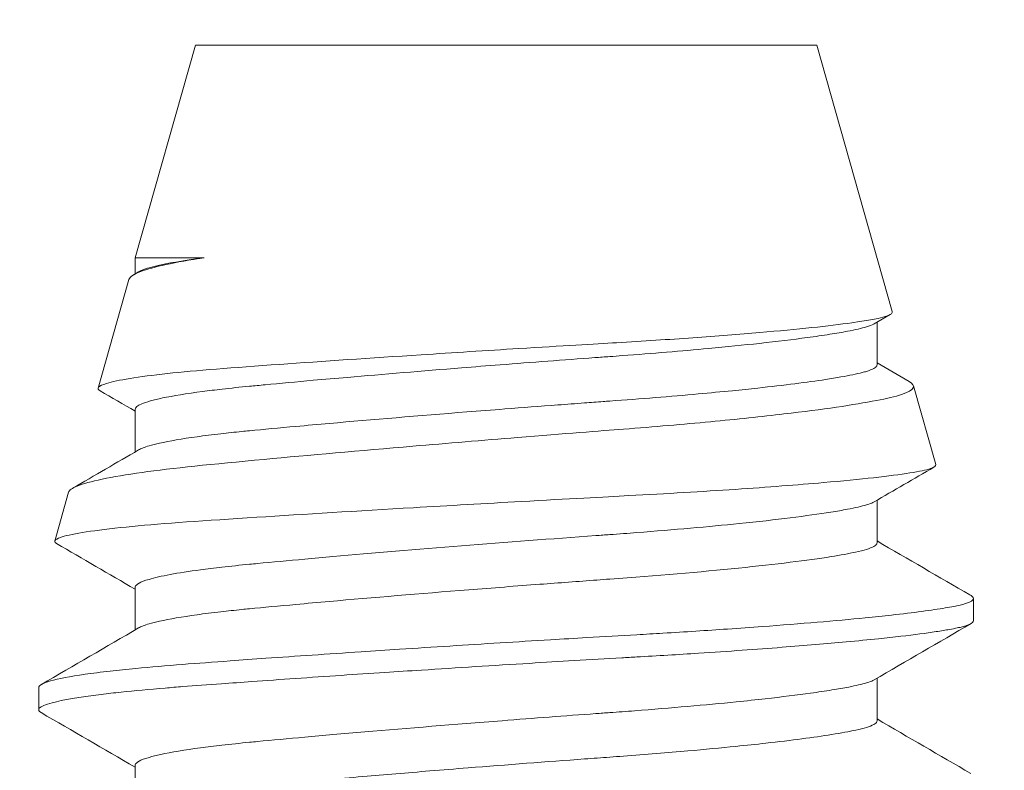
# Model space of a CAD drawing. Header units: inches. Extents: x 1 to 669, y 0 to 417.
# Tile 168 of 256: x 106.174 to 106.347, y 354.629 to 354.761. Entities that reach past the tile are written whole.
import ezdxf

# ---------------------------------------------------------------- set-up
doc = ezdxf.new("R2010")
doc.units = ezdxf.units.IN
doc.header["$LTSCALE"] = 12
doc.header["$MEASUREMENT"] = 0
doc.layers.get('0').update_dxf_attribs({"linetype": 'CONTINUOUS'})
doc.layers.add('D', color=2, linetype='CONTINUOUS')
doc.layers.add('X', color=1, linetype='CONTINUOUS')
doc.styles.get("Standard").update_dxf_attribs({"font": 'SIMPLEX.SHX', "width": 0.875})
doc.dimstyles.new('STANDARD$0', dxfattribs={"dimscale": 32, "dimtxt": 0.09375, "dimasz": 0.0625, "dimexe": 0.03125, "dimexo": 0.03125, "dimgap": 0.03125, "dimtad": 1, "dimtih": 1, "dimtoh": 1, "dimdec": 4, "dimzin": 12, "dimdsep": 46, "dimlunit": 5, "dimtxsty": 'Standard', "dimcen": -0.03125, "dimclrd": 256, "dimclre": 256, "dimclrt": 256, "dimadec": 0, "dimazin": 0, "dimtfac": 0.875, "dimtdec": 4, "dimtofl": 0, "dimtmove": 0, "dimatfit": 3, "dimfxl": 0, "dimtolj": 1, "dimtzin": 12, "dimlwd": 13, "dimlwe": 13, "dimarcsym": 0})

# ---------------------------------------------------------------- blocks, each defined once
blk = doc.blocks.new('*D15')
at = {"layer": 'D', "linetype": 'Continuous', "lineweight": 13}
for p, q in [((140.32616, 367.08344), (140.32616, 305.46836)), ((43.58782, 363.26426), (43.58782, 305.46836)), ((45.58782, 306.46836), (138.32616, 306.46836))]:
    blk.add_line(p, q, dxfattribs=at)
at = {"layer": 'D', "linetype": 'Continuous'}
for points in [[(45.58782, 306.8017), (45.58782, 306.13503), (43.58782, 306.46836)], [(138.32616, 306.8017), (138.32616, 306.13503), (140.32616, 306.46836)]]:
    blk.add_solid(points, dxfattribs=at)
at = {"layer": 'D', "linetype": 'Continuous', "lineweight": -3, "insert": (88.16139, 308.96836), "char_height": 3, "attachment_point": 5}
blk.add_mtext('\\A1;97{}{\\C2;%%p1}', dxfattribs=at)
blk = doc.blocks.new('*D16')
at = {"layer": 'D', "linetype": 'Continuous', "lineweight": 13}
for p, q in [((106.35216, 412.30094), (163.55703, 412.30094)), ((162.55703, 410.30094), (162.55703, 377.227)), ((162.55703, 327.32795), (162.55703, 372.227)), ((105.76956, 325.32795), (163.55703, 325.32795))]:
    blk.add_line(p, q, dxfattribs=at)
at = {"layer": 'D', "linetype": 'Continuous'}
for points in [[(162.2237, 410.30094), (162.89036, 410.30094), (162.55703, 412.30094)], [(162.2237, 327.32795), (162.89036, 327.32795), (162.55703, 325.32795)]]:
    blk.add_solid(points, dxfattribs=at)
at = {"layer": 'D', "linetype": 'Continuous', "lineweight": -3, "insert": (162.55703, 374.727), "char_height": 3, "attachment_point": 5}
blk.add_mtext('\\A1;87{}{\\C2;%%p1}', dxfattribs=at)
blk = doc.blocks.new('*D18')
at = {"layer": 'D', "linetype": 'Continuous', "lineweight": 13}
for p, q in [((137.87832, 368.46055), (151.06168, 368.46055)), ((150.06168, 366.46055), (150.06168, 349.39424)), ((150.06168, 327.32794), (150.06168, 344.39424)), ((105.76366, 325.32794), (151.06168, 325.32794))]:
    blk.add_line(p, q, dxfattribs=at)
at = {"layer": 'D', "linetype": 'Continuous'}
for points in [[(149.72835, 366.46055), (150.39502, 366.46055), (150.06168, 368.46055)], [(149.72835, 327.32794), (150.39502, 327.32794), (150.06168, 325.32794)]]:
    blk.add_solid(points, dxfattribs=at)
at = {"layer": 'D', "linetype": 'Continuous', "lineweight": -3, "insert": (150.06168, 346.89424), "char_height": 3, "attachment_point": 5}
blk.add_mtext('\\A1;43', dxfattribs=at)
blk = doc.blocks.new('*D20')
at = {"layer": 'D', "linetype": 'Continuous', "lineweight": 13}
for p, q in [((76.76366, 367.46055), (76.76366, 312.24134)), ((132.76366, 367.46055), (132.76366, 312.24134)), ((130.76366, 313.24134), (78.76366, 313.24134))]:
    blk.add_line(p, q, dxfattribs=at)
at = {"layer": 'D', "linetype": 'Continuous'}
for points in [[(78.76366, 313.57467), (78.76366, 312.90801), (76.76366, 313.24134)], [(130.76366, 313.57467), (130.76366, 312.90801), (132.76366, 313.24134)]]:
    blk.add_solid(points, dxfattribs=at)
at = {"layer": 'D', "linetype": 'Continuous', "lineweight": -3, "insert": (97.20283, 315.74134), "char_height": 3, "attachment_point": 5}
blk.add_mtext('\\A1;56', dxfattribs=at)

msp = doc.modelspace()

# ---------------------------------------------------------------- linework, layer by layer
at = {"lineweight": 0}
msp.add_arc((104.76366, 368.48844), 28, 191.850407, 65.469438, dxfattribs=at)
at = {"layer": 'X', "lineweight": 0}
for p, q in [((106.20522, 354.7568), (106.19464, 354.71946)), ((106.20522, 354.7568), (106.27496, 354.7568)), ((106.27496, 354.7568), (106.31422, 354.7568)), ((106.31422, 354.7568), (106.32749, 354.71001)), ((106.19464, 354.71946), (106.20678, 354.71946)), ((106.19464, 354.71662), (106.19464, 354.71946)), ((106.19439, 354.71647), (106.19524, 354.71697)), ((106.19356, 354.71566), (106.18815, 354.69659)), ((106.32713, 354.7095), (106.32429, 354.70785)), ((106.32481, 354.70065), (106.32481, 354.70815)), ((106.33118, 354.69697), (106.3351, 354.68316)), ((106.19464, 354.68537), (106.19464, 354.69284)), ((106.18297, 354.67829), (106.18054, 354.66973)), ((106.32481, 354.6694), (106.32481, 354.6769)), ((106.19464, 354.65412), (106.19464, 354.66159)), ((106.34172, 354.65573), (106.34172, 354.65964)), ((106.32481, 354.63815), (106.32481, 354.64565)), ((106.17772, 354.64011), (106.17772, 354.64401)), ((106.19464, 354.62287), (106.19464, 354.63034))]:
    msp.add_line(p, q, dxfattribs=at)
for points, knots in [([(106.20678, 354.71946), (106.2016, 354.71868), (106.19781, 354.71786), (106.19439, 354.71657), (106.19369, 354.71611), (106.19356, 354.71566)], [-0.3292949, -0.3292949, -0.3292949, -0.3292949, -0.2629546, -0.2629546, -0.2242729, -0.2242729, -0.2242729, -0.2242729]), ([(106.19524, 354.71697), (106.19541, 354.71707), (106.19561, 354.71717), (106.19585, 354.71727), (106.19692, 354.71771), (106.1987, 354.71816), (106.20114, 354.7186), (106.20275, 354.71889), (106.20464, 354.71918), (106.20678, 354.71946)], [0.23609023, 0.23609023, 0.23609023, 0.23609023, 0.24559058, 0.24559058, 0.24559058, 0.28825932, 0.28825932, 0.28825932, 0.31638401, 0.31638401, 0.31638401, 0.31638401]), ([(106.32749, 354.71001), (106.32752, 354.70988), (106.32747, 354.70976), (106.32664, 354.70906), (106.32408, 354.70857), (106.31643, 354.70749), (106.31094, 354.7069), (106.30063, 354.70602), (106.2967, 354.70571), (106.2904, 354.70526), (106.28822, 354.70512), (106.28374, 354.70483), (106.28146, 354.70469), (106.2791, 354.70455)], [-0.557537, -0.557537, -0.557537, -0.557537, -0.5420913, -0.5420913, -0.4714237, -0.4714237, -0.3953273, -0.3953273, -0.3544107, -0.3544107, -0.3337307, -0.3337307, -0.3129217, -0.3129217, -0.3129217, -0.3129217]), ([(106.32429, 354.70785), (106.32427, 354.70784), (106.32425, 354.70783), (106.32423, 354.70782), (106.32392, 354.70764), (106.32349, 354.70748), (106.32294, 354.70732), (106.32211, 354.70708), (106.321, 354.70682), (106.3196, 354.70655), (106.31869, 354.70638), (106.31766, 354.7062), (106.31652, 354.70602), (106.31532, 354.70583), (106.31399, 354.70564), (106.31255, 354.70544), (106.31008, 354.70511), (106.30729, 354.70477), (106.30421, 354.70443), (106.30144, 354.70413), (106.29843, 354.70382), (106.29525, 354.70353), (106.29053, 354.70309), (106.28542, 354.70267), (106.2801, 354.70227), (106.27938, 354.70222), (106.27865, 354.70216), (106.27792, 354.70211), (106.27705, 354.70205), (106.27617, 354.70198), (106.27528, 354.70192), (106.26984, 354.70152), (106.26426, 354.7011), (106.25867, 354.70066), (106.25642, 354.70049), (106.25416, 354.70031), (106.25192, 354.70013), (106.24497, 354.69957), (106.23822, 354.69901), (106.2319, 354.69846), (106.22985, 354.69829), (106.22785, 354.69811), (106.2259, 354.69794), (106.22292, 354.69767), (106.22007, 354.69741), (106.21745, 354.69716), (106.2165, 354.69707), (106.21559, 354.69699), (106.2147, 354.6969), (106.21303, 354.69674), (106.21142, 354.69657), (106.2099, 354.6964), (106.2087, 354.69626), (106.20755, 354.69612), (106.20648, 354.69598), (106.20366, 354.69561), (106.2013, 354.69523), (106.19946, 354.69484), (106.19864, 354.69467), (106.19793, 354.69449), (106.19732, 354.69432), (106.19671, 354.69415), (106.1962, 354.69398), (106.1958, 354.69381), (106.19503, 354.69348), (106.19464, 354.69316), (106.19464, 354.69284)], [0.0680072, 0.0680072, 0.0680072, 0.0680072, 0.0690773, 0.0690773, 0.0690773, 0.0870283, 0.0870283, 0.0870283, 0.1140503, 0.1140503, 0.1140503, 0.1317781, 0.1317781, 0.1317781, 0.1506905, 0.1506905, 0.1506905, 0.18302, 0.18302, 0.18302, 0.2121172, 0.2121172, 0.2121172, 0.255209, 0.255209, 0.255209, 0.2610797, 0.2610797, 0.2610797, 0.2680419, 0.2680419, 0.2680419, 0.3109591, 0.3109591, 0.3109591, 0.328277, 0.328277, 0.328277, 0.3818468, 0.3818468, 0.3818468, 0.3992626, 0.3992626, 0.3992626, 0.4258473, 0.4258473, 0.4258473, 0.4354165, 0.4354165, 0.4354165, 0.4534913, 0.4534913, 0.4534913, 0.4678405, 0.4678405, 0.4678405, 0.5054692, 0.5054692, 0.5054692, 0.5220216, 0.5220216, 0.5220216, 0.5383771, 0.5383771, 0.5383771, 0.5700093, 0.5700093, 0.5700093, 0.5700093]), ([(106.2791, 354.70455), (106.27537, 354.70433), (106.26949, 354.70398), (106.25623, 354.70316), (106.25046, 354.70279), (106.23597, 354.70185), (106.22756, 354.70128), (106.21176, 354.70015), (106.20523, 354.69966), (106.19515, 354.69857), (106.19151, 354.69798), (106.18816, 354.69695), (106.18778, 354.69651), (106.18849, 354.6961)], [-0.2015105, -0.2015105, -0.2015105, -0.2015105, -0.1717342, -0.1717342, -0.1488945, -0.1488945, -0.1131642, -0.1131642, -0.0739526, -0.0739526, -0.0324305, -0.0324305, -0.000001, -0.000001, -0.000001, -0.000001]), ([(106.19524, 354.68572), (106.19566, 354.68596), (106.19629, 354.68621), (106.19713, 354.68645), (106.19765, 354.68661), (106.19825, 354.68676), (106.19893, 354.68691), (106.20064, 354.68729), (106.20284, 354.68767), (106.2055, 354.68804), (106.20679, 354.68822), (106.2082, 354.68839), (106.2097, 354.68857), (106.21087, 354.6887), (106.21209, 354.68883), (106.21335, 354.68896), (106.2138, 354.689), (106.21425, 354.68904), (106.2147, 354.68909), (106.21719, 354.68933), (106.21993, 354.68958), (106.22284, 354.68985), (106.22475, 354.69002), (106.22674, 354.6902), (106.22877, 354.69038), (106.23622, 354.69103), (106.24439, 354.69172), (106.25282, 354.69239), (106.25504, 354.69257), (106.25726, 354.69274), (106.25949, 354.69291), (106.2626, 354.69316), (106.2657, 354.69339), (106.26878, 354.69362), (106.27035, 354.69374), (106.27191, 354.69386), (106.27347, 354.69397), (106.27457, 354.69405), (106.27566, 354.69413), (106.27675, 354.69421), (106.27714, 354.69424), (106.27753, 354.69427), (106.27792, 354.6943), (106.28337, 354.69469), (106.28859, 354.69511), (106.29344, 354.69555), (106.29551, 354.69574), (106.29751, 354.69593), (106.29944, 354.69612), (106.30097, 354.69627), (106.30246, 354.69643), (106.30388, 354.69658), (106.30854, 354.69709), (106.31255, 354.6976), (106.31578, 354.69809), (106.31674, 354.69824), (106.31764, 354.69839), (106.31846, 354.69853), (106.31998, 354.6988), (106.32123, 354.69906), (106.3222, 354.69931), (106.32247, 354.69937), (106.32271, 354.69944), (106.32294, 354.69951), (106.3235, 354.69967), (106.32394, 354.69984), (106.32426, 354.70002), (106.32451, 354.70016), (106.32468, 354.70031), (106.32476, 354.70046), (106.32479, 354.70052), (106.32481, 354.70059), (106.32481, 354.70065)], [0.2361545, 0.2361545, 0.2361545, 0.2361545, 0.259601, 0.259601, 0.259601, 0.27411, 0.27411, 0.27411, 0.3108356, 0.3108356, 0.3108356, 0.3287744, 0.3287744, 0.3287744, 0.3426603, 0.3426603, 0.3426603, 0.3475613, 0.3475613, 0.3475613, 0.3743656, 0.3743656, 0.3743656, 0.3919551, 0.3919551, 0.3919551, 0.4565632, 0.4565632, 0.4565632, 0.4735776, 0.4735776, 0.4735776, 0.4973745, 0.4973745, 0.4973745, 0.5094944, 0.5094944, 0.5094944, 0.5181021, 0.5181021, 0.5181021, 0.5211714, 0.5211714, 0.5211714, 0.5644967, 0.5644967, 0.5644967, 0.5829832, 0.5829832, 0.5829832, 0.5977409, 0.5977409, 0.5977409, 0.6461067, 0.6461067, 0.6461067, 0.6605965, 0.6605965, 0.6605965, 0.6871839, 0.6871839, 0.6871839, 0.6944725, 0.6944725, 0.6944725, 0.7127533, 0.7127533, 0.7127533, 0.7278641, 0.7278641, 0.7278641, 0.7343287, 0.7343287, 0.7343287, 0.7343287]), ([(106.2803, 354.68937), (106.28303, 354.68958), (106.28564, 354.68979), (106.29074, 354.69023), (106.29319, 354.69045), (106.30022, 354.69111), (106.30455, 354.69157), (106.3153, 354.69283), (106.32081, 354.69363), (106.32823, 354.6951), (106.33079, 354.69578), (106.33131, 354.69698), (106.33107, 354.69735), (106.33042, 354.69773)], [-0.2523042, -0.2523042, -0.2523042, -0.2523042, -0.2304519, -0.2304519, -0.2090072, -0.2090072, -0.1670772, -0.1670772, -0.094163, -0.094163, -0.0280488, -0.0280488, -0.000001, -0.000001, -0.000001, -0.000001]), ([(106.18297, 354.67829), (106.18307, 354.67865), (106.18358, 354.67901), (106.18649, 354.68019), (106.19036, 354.681), (106.20111, 354.68252), (106.20818, 354.68322), (106.22521, 354.6848), (106.23408, 354.68558), (106.24943, 354.68689), (106.25559, 354.68741), (106.26997, 354.68857), (106.27637, 354.68907), (106.2803, 354.68937)], [-0.6042331, -0.6042331, -0.6042331, -0.6042331, -0.5686947, -0.5686947, -0.4916516, -0.4916516, -0.4191545, -0.4191545, -0.3556804, -0.3556804, -0.3145187, -0.3145187, -0.259429, -0.259429, -0.259429, -0.259429]), ([(106.3351, 354.68316), (106.33517, 354.68291), (106.33487, 354.68268), (106.33345, 354.68219), (106.33222, 354.68194), (106.3272, 354.68114), (106.32205, 354.68057), (106.31086, 354.67959), (106.30566, 354.67919), (106.29705, 354.67861), (106.29404, 354.67842), (106.28779, 354.67805), (106.28457, 354.67787), (106.28123, 354.6777)], [-0.356926, -0.356926, -0.356926, -0.356926, -0.3369609, -0.3369609, -0.3143342, -0.3143342, -0.2682616, -0.2682616, -0.2366427, -0.2366427, -0.2206548, -0.2206548, -0.2045299, -0.2045299, -0.2045299, -0.2045299]), ([(106.28123, 354.6777), (106.27708, 354.67748), (106.27062, 354.67713), (106.25606, 354.67632), (106.24971, 354.67595), (106.23368, 354.67501), (106.22433, 354.67444), (106.20685, 354.67331), (106.19959, 354.67282), (106.18837, 354.67173), (106.18432, 354.67115), (106.1806, 354.67013), (106.18015, 354.6697), (106.18085, 354.66929)], [-0.2239042, -0.2239042, -0.2239042, -0.2239042, -0.1908353, -0.1908353, -0.1653861, -0.1653861, -0.1252594, -0.1252594, -0.0814696, -0.0814696, -0.0352782, -0.0352782, -0.000001, -0.000001, -0.000001, -0.000001]), ([(106.32429, 354.6766), (106.32406, 354.67646), (106.32375, 354.67633), (106.32337, 354.6762), (106.32324, 354.67616), (106.32309, 354.67611), (106.32294, 354.67607), (106.32211, 354.67583), (106.321, 354.67557), (106.3196, 354.6753), (106.31873, 354.67514), (106.31776, 354.67497), (106.31669, 354.6748), (106.31263, 354.67415), (106.30718, 354.67347), (106.30065, 354.6728), (106.29524, 354.67225), (106.28917, 354.67172), (106.28268, 354.67122), (106.28112, 354.67109), (106.27953, 354.67098), (106.27792, 354.67086), (106.2771, 354.6708), (106.27629, 354.67074), (106.27547, 354.67068), (106.26007, 354.66956), (106.24339, 354.66822), (106.22935, 354.66699), (106.22766, 354.66684), (106.22601, 354.6667), (106.2244, 354.66655), (106.22146, 354.66629), (106.21867, 354.66603), (106.21612, 354.66579), (106.21564, 354.66574), (106.21516, 354.6657), (106.2147, 354.66565), (106.21302, 354.66549), (106.2114, 354.66532), (106.20988, 354.66515), (106.20854, 354.665), (106.20728, 354.66484), (106.20611, 354.66468), (106.20207, 354.66414), (106.19901, 354.66357), (106.19708, 354.663), (106.19556, 354.66255), (106.19474, 354.66211), (106.19465, 354.66168), (106.19464, 354.66165), (106.19464, 354.66162), (106.19464, 354.66159)], [0.3285919, 0.3285919, 0.3285919, 0.3285919, 0.3425331, 0.3425331, 0.3425331, 0.3475785, 0.3475785, 0.3475785, 0.3745366, 0.3745366, 0.3745366, 0.3913614, 0.3913614, 0.3913614, 0.4554108, 0.4554108, 0.4554108, 0.5084965, 0.5084965, 0.5084965, 0.5213061, 0.5213061, 0.5213061, 0.5277738, 0.5277738, 0.5277738, 0.6491835, 0.6491835, 0.6491835, 0.6637495, 0.6637495, 0.6637495, 0.6903716, 0.6903716, 0.6903716, 0.6953681, 0.6953681, 0.6953681, 0.7135197, 0.7135197, 0.7135197, 0.7293997, 0.7293997, 0.7293997, 0.7840127, 0.7840127, 0.7840127, 0.8268973, 0.8268973, 0.8268973, 0.8297453, 0.8297453, 0.8297453, 0.8297453]), ([(106.19524, 354.65447), (106.19566, 354.65471), (106.19629, 354.65496), (106.19713, 354.6552), (106.19765, 354.65536), (106.19825, 354.65551), (106.19893, 354.65566), (106.20064, 354.65604), (106.20284, 354.65642), (106.2055, 354.65679), (106.20679, 354.65697), (106.2082, 354.65714), (106.2097, 354.65732), (106.21087, 354.65745), (106.21209, 354.65758), (106.21335, 354.65771), (106.2138, 354.65775), (106.21425, 354.65779), (106.2147, 354.65784), (106.21719, 354.65808), (106.21993, 354.65833), (106.22284, 354.6586), (106.22475, 354.65877), (106.22673, 354.65895), (106.22875, 354.65913), (106.23632, 354.65979), (106.24462, 354.66049), (106.25318, 354.66117), (106.25734, 354.6615), (106.26151, 354.66182), (106.26565, 354.66214), (106.26902, 354.66239), (106.27237, 354.66264), (106.27566, 354.66288), (106.27642, 354.66294), (106.27717, 354.66299), (106.27792, 354.66305), (106.28612, 354.66364), (106.2938, 354.6643), (106.30049, 354.66498), (106.30711, 354.66565), (106.31263, 354.66634), (106.31674, 354.66699), (106.31842, 354.66726), (106.31987, 354.66753), (106.32105, 354.66779), (106.32179, 354.66795), (106.32242, 354.6681), (106.32294, 354.66826), (106.3235, 354.66842), (106.32394, 354.66859), (106.32426, 354.66877), (106.32451, 354.66891), (106.32468, 354.66906), (106.32476, 354.66921), (106.32479, 354.66927), (106.32481, 354.66934), (106.32481, 354.6694)], [0.2361543, 0.2361543, 0.2361543, 0.2361543, 0.2596007, 0.2596007, 0.2596007, 0.2741097, 0.2741097, 0.2741097, 0.3108353, 0.3108353, 0.3108353, 0.3287741, 0.3287741, 0.3287741, 0.34266, 0.34266, 0.34266, 0.3475609, 0.3475609, 0.3475609, 0.374366, 0.374366, 0.374366, 0.3919086, 0.3919086, 0.3919086, 0.4574991, 0.4574991, 0.4574991, 0.489335, 0.489335, 0.489335, 0.5152324, 0.5152324, 0.5152324, 0.5211709, 0.5211709, 0.5211709, 0.5863659, 0.5863659, 0.5863659, 0.651021, 0.651021, 0.651021, 0.6776002, 0.6776002, 0.6776002, 0.6944718, 0.6944718, 0.6944718, 0.7127527, 0.7127527, 0.7127527, 0.7278634, 0.7278634, 0.7278634, 0.734328, 0.734328, 0.734328, 0.734328]), ([(106.17772, 354.64401), (106.17773, 354.64476), (106.18053, 354.64556), (106.18586, 354.64633), (106.18717, 354.64652), (106.18864, 354.64671), (106.19026, 354.64689), (106.19166, 354.64705), (106.19317, 354.64721), (106.19479, 354.64737), (106.19731, 354.64761), (106.20008, 354.64785), (106.203, 354.64807), (106.20558, 354.64827), (106.20836, 354.64848), (106.2113, 354.64869), (106.21333, 354.64884), (106.21543, 354.64899), (106.21758, 354.64914), (106.22285, 354.64951), (106.22845, 354.6499), (106.23428, 354.65029), (106.2365, 354.65043), (106.23875, 354.65058), (106.24103, 354.65073), (106.24395, 354.65092), (106.2469, 354.65111), (106.24986, 354.6513), (106.25572, 354.65167), (106.26164, 354.65204), (106.26752, 354.65239), (106.26966, 354.65252), (106.2718, 354.65265), (106.27392, 354.65277), (106.27688, 354.65295), (106.27981, 354.65312), (106.28265, 354.65328), (106.28418, 354.65337), (106.28571, 354.65346), (106.28724, 354.65355), (106.29111, 354.65378), (106.29493, 354.65403), (106.29859, 354.65428), (106.30068, 354.65442), (106.30271, 354.65457), (106.30468, 354.65472), (106.31147, 354.65522), (106.31755, 354.65573), (106.32274, 354.65625), (106.32437, 354.65641), (106.32591, 354.65657), (106.32735, 354.65673), (106.33126, 354.65716), (106.33443, 354.65759), (106.33679, 354.65799), (106.33732, 354.65808), (106.3378, 354.65816), (106.33825, 354.65825), (106.33866, 354.65833), (106.33903, 354.65841), (106.33937, 354.65849), (106.34007, 354.65865), (106.34063, 354.65882), (106.34102, 354.659), (106.3416, 354.65926), (106.34182, 354.65952), (106.34168, 354.6598)], [-0.9331316, -0.9331316, -0.9331316, -0.9331316, -0.839112, -0.839112, -0.839112, -0.8159044, -0.8159044, -0.8159044, -0.7958077, -0.7958077, -0.7958077, -0.7643736, -0.7643736, -0.7643736, -0.7366012, -0.7366012, -0.7366012, -0.7173649, -0.7173649, -0.7173649, -0.6703563, -0.6703563, -0.6703563, -0.6524793, -0.6524793, -0.6524793, -0.6296139, -0.6296139, -0.6296139, -0.5843863, -0.5843863, -0.5843863, -0.5679456, -0.5679456, -0.5679456, -0.544933, -0.544933, -0.544933, -0.5324965, -0.5324965, -0.5324965, -0.5009489, -0.5009489, -0.5009489, -0.4829129, -0.4829129, -0.4829129, -0.4208928, -0.4208928, -0.4208928, -0.4014042, -0.4014042, -0.4014042, -0.3485659, -0.3485659, -0.3485659, -0.3368338, -0.3368338, -0.3368338, -0.3258987, -0.3258987, -0.3258987, -0.3028783, -0.3028783, -0.3028783, -0.2691314, -0.2691314, -0.2691314, -0.2691314]), ([(106.34172, 354.65573), (106.34172, 354.65533), (106.34093, 354.65494), (106.33937, 354.65458), (106.33921, 354.65455), (106.33904, 354.65451), (106.33887, 354.65447), (106.33846, 354.65439), (106.33801, 354.6543), (106.33752, 354.65421), (106.33682, 354.65408), (106.33603, 354.65395), (106.33517, 354.65382), (106.33343, 354.65356), (106.33137, 354.65329), (106.32899, 354.65301), (106.32776, 354.65287), (106.32645, 354.65272), (106.32506, 354.65258), (106.32329, 354.65239), (106.3214, 354.65221), (106.3194, 354.65202), (106.31596, 354.6517), (106.31219, 354.65138), (106.30814, 354.65107), (106.30589, 354.6509), (106.30355, 354.65072), (106.30113, 354.65055), (106.29866, 354.65038), (106.2961, 354.6502), (106.29348, 354.65003), (106.28994, 354.64981), (106.28629, 354.64958), (106.28265, 354.64938), (106.28177, 354.64933), (106.28089, 354.64927), (106.28001, 354.64922), (106.27728, 354.64907), (106.27449, 354.6489), (106.27168, 354.64873), (106.26908, 354.64858), (106.26648, 354.64842), (106.26387, 354.64826), (106.25751, 354.64788), (106.25113, 354.64748), (106.24486, 354.64707), (106.24271, 354.64693), (106.24058, 354.6468), (106.23846, 354.64666), (106.23588, 354.64649), (106.23333, 354.64632), (106.23084, 354.64615), (106.22534, 354.64578), (106.22008, 354.64541), (106.21514, 354.64506), (106.21331, 354.64493), (106.21152, 354.6448), (106.2098, 354.64467), (106.20741, 354.6445), (106.20513, 354.64433), (106.203, 354.64417), (106.20196, 354.64409), (106.20094, 354.64401), (106.19994, 354.64392), (106.19714, 354.64369), (106.19452, 354.64345), (106.19218, 354.6432), (106.19094, 354.64307), (106.18979, 354.64294), (106.18871, 354.6428), (106.18484, 354.64232), (106.18194, 354.64183), (106.18009, 354.64134), (106.1795, 354.64118), (106.17901, 354.64102), (106.17864, 354.64087), (106.17824, 354.6407), (106.17797, 354.64053), (106.17783, 354.64037), (106.17762, 354.64011), (106.17772, 354.63985), (106.17815, 354.63961)], [-0.8476866, -0.8476866, -0.8476866, -0.8476866, -0.7973877, -0.7973877, -0.7973877, -0.7923061, -0.7923061, -0.7923061, -0.780411, -0.780411, -0.780411, -0.7634343, -0.7634343, -0.7634343, -0.7294809, -0.7294809, -0.7294809, -0.711875, -0.711875, -0.711875, -0.6895253, -0.6895253, -0.6895253, -0.6510935, -0.6510935, -0.6510935, -0.6297137, -0.6297137, -0.6297137, -0.6078893, -0.6078893, -0.6078893, -0.5783275, -0.5783275, -0.5783275, -0.5712573, -0.5712573, -0.5712573, -0.5495388, -0.5495388, -0.5495388, -0.5295267, -0.5295267, -0.5295267, -0.4807259, -0.4807259, -0.4807259, -0.4639961, -0.4639961, -0.4639961, -0.4435592, -0.4435592, -0.4435592, -0.3985291, -0.3985291, -0.3985291, -0.381873, -0.381873, -0.381873, -0.3588746, -0.3588746, -0.3588746, -0.3476619, -0.3476619, -0.3476619, -0.316206, -0.316206, -0.316206, -0.2996993, -0.2996993, -0.2996993, -0.2405239, -0.2405239, -0.2405239, -0.2213439, -0.2213439, -0.2213439, -0.2009244, -0.2009244, -0.2009244, -0.1688138, -0.1688138, -0.1688138, -0.1688138]), ([(106.32429, 354.64535), (106.32406, 354.64521), (106.32375, 354.64508), (106.32337, 354.64495), (106.32324, 354.64491), (106.32309, 354.64486), (106.32294, 354.64482), (106.32216, 354.64459), (106.32112, 354.64435), (106.31984, 354.6441), (106.31896, 354.64393), (106.31797, 354.64375), (106.31688, 354.64358), (106.31574, 354.64339), (106.31449, 354.64321), (106.31314, 354.64302), (106.31079, 354.6427), (106.30813, 354.64237), (106.30519, 354.64204), (106.30358, 354.64186), (106.30188, 354.64168), (106.30011, 354.6415), (106.29471, 354.64095), (106.28869, 354.64043), (106.28226, 354.63993), (106.28083, 354.63982), (106.27938, 354.63972), (106.27792, 354.63961), (106.2771, 354.63955), (106.27629, 354.63949), (106.27547, 354.63943), (106.27008, 354.63904), (106.26456, 354.63862), (106.25902, 354.63819), (106.25694, 354.63803), (106.25485, 354.63786), (106.25277, 354.6377), (106.24458, 354.63704), (106.23663, 354.63638), (106.22935, 354.63574), (106.22766, 354.63559), (106.22601, 354.63545), (106.2244, 354.6353), (106.22146, 354.63504), (106.21867, 354.63478), (106.21612, 354.63454), (106.21564, 354.63449), (106.21516, 354.63445), (106.2147, 354.6344), (106.21302, 354.63424), (106.2114, 354.63407), (106.20988, 354.6339), (106.20854, 354.63375), (106.20728, 354.63359), (106.20611, 354.63343), (106.20331, 354.63306), (106.20099, 354.63267), (106.19918, 354.63228), (106.19837, 354.6321), (106.19767, 354.63193), (106.19708, 354.63175), (106.19556, 354.6313), (106.19474, 354.63086), (106.19465, 354.63043), (106.19464, 354.6304), (106.19464, 354.63037), (106.19464, 354.63034)], [0.3285919, 0.3285919, 0.3285919, 0.3285919, 0.3425331, 0.3425331, 0.3425331, 0.3475785, 0.3475785, 0.3475785, 0.3730152, 0.3730152, 0.3730152, 0.3903885, 0.3903885, 0.3903885, 0.4085019, 0.4085019, 0.4085019, 0.4399534, 0.4399534, 0.4399534, 0.4571728, 0.4571728, 0.4571728, 0.5096604, 0.5096604, 0.5096604, 0.5213061, 0.5213061, 0.5213061, 0.5277738, 0.5277738, 0.5277738, 0.5702181, 0.5702181, 0.5702181, 0.5862193, 0.5862193, 0.5862193, 0.6491835, 0.6491835, 0.6491835, 0.6637495, 0.6637495, 0.6637495, 0.6903716, 0.6903716, 0.6903716, 0.6953681, 0.6953681, 0.6953681, 0.7135197, 0.7135197, 0.7135197, 0.7293997, 0.7293997, 0.7293997, 0.7672359, 0.7672359, 0.7672359, 0.7840127, 0.7840127, 0.7840127, 0.8268973, 0.8268973, 0.8268973, 0.8297453, 0.8297453, 0.8297453, 0.8297453]), ([(106.19524, 354.62322), (106.19551, 354.62338), (106.19588, 354.62354), (106.19634, 354.6237), (106.19695, 354.62392), (106.19773, 354.62414), (106.19867, 354.62435), (106.20037, 354.62474), (106.20259, 354.62513), (106.20529, 354.62551), (106.20644, 354.62567), (106.20768, 354.62583), (106.209, 354.62598), (106.21041, 354.62615), (106.21191, 354.62631), (106.21347, 354.62647), (106.21388, 354.62651), (106.21429, 354.62655), (106.2147, 354.62659), (106.21868, 354.62697), (106.2233, 354.62739), (106.22822, 354.62783), (106.2303, 354.62801), (106.23243, 354.6282), (106.23462, 354.62838), (106.23841, 354.62871), (106.24234, 354.62904), (106.24637, 354.62937), (106.24857, 354.62955), (106.2508, 354.62973), (106.25305, 354.62991), (106.25989, 354.63045), (106.26679, 354.63098), (106.27349, 354.63147), (106.27498, 354.63158), (106.27645, 354.63169), (106.27792, 354.6318), (106.27872, 354.63185), (106.27951, 354.63191), (106.2803, 354.63197), (106.28423, 354.63227), (106.28803, 354.63257), (106.29163, 354.63289), (106.29457, 354.63315), (106.29739, 354.63341), (106.30006, 354.63368), (106.30188, 354.63387), (106.30363, 354.63405), (106.30528, 354.63424), (106.30986, 354.63475), (106.31375, 354.63526), (106.31683, 354.63576), (106.3185, 354.63603), (106.31994, 354.63629), (106.3211, 354.63655), (106.32182, 354.63671), (106.32243, 354.63686), (106.32294, 354.63701), (106.32349, 354.63717), (106.32393, 354.63734), (106.32424, 354.63751), (106.32452, 354.63766), (106.32469, 354.63781), (106.32476, 354.63797), (106.32479, 354.63803), (106.32481, 354.63809), (106.32481, 354.63815)], [0.2361628, 0.2361628, 0.2361628, 0.2361628, 0.2515761, 0.2515761, 0.2515761, 0.2722282, 0.2722282, 0.2722282, 0.3099034, 0.3099034, 0.3099034, 0.325957, 0.325957, 0.325957, 0.3431104, 0.3431104, 0.3431104, 0.3475785, 0.3475785, 0.3475785, 0.3903885, 0.3903885, 0.3903885, 0.4085019, 0.4085019, 0.4085019, 0.4399534, 0.4399534, 0.4399534, 0.4571728, 0.4571728, 0.4571728, 0.5096604, 0.5096604, 0.5096604, 0.5213061, 0.5213061, 0.5213061, 0.5276604, 0.5276604, 0.5276604, 0.5593814, 0.5593814, 0.5593814, 0.5853402, 0.5853402, 0.5853402, 0.6031229, 0.6031229, 0.6031229, 0.6522319, 0.6522319, 0.6522319, 0.6788391, 0.6788391, 0.6788391, 0.6953681, 0.6953681, 0.6953681, 0.7135202, 0.7135202, 0.7135202, 0.7292909, 0.7292909, 0.7292909, 0.7354144, 0.7354144, 0.7354144, 0.7354144])]:
    msp.add_open_spline(points, degree=3, knots=knots, dxfattribs=at)
for points in [[(106.32481, 354.70099), (106.32668, 354.69991), (106.32855, 354.69882), (106.33042, 354.69773)], [(106.19464, 354.69252), (106.19259, 354.69372), (106.19054, 354.69491), (106.18849, 354.6961)], [(106.18368, 354.67899), (106.18753, 354.68123), (106.19139, 354.68348), (106.19524, 354.68572)], [(106.33478, 354.68269), (106.33128, 354.68066), (106.32778, 354.67863), (106.32429, 354.6766)], [(106.19464, 354.66127), (106.19004, 354.66395), (106.18545, 354.66662), (106.18085, 354.66929)], [(106.32481, 354.66974), (106.33024, 354.66658), (106.33568, 354.66342), (106.34111, 354.66026)], [(106.34168, 354.6598), (106.34157, 354.65995), (106.34138, 354.66011), (106.34111, 354.66026)], [(106.3413, 354.65523), (106.33563, 354.65194), (106.32996, 354.64865), (106.32429, 354.64535)], [(106.1782, 354.64456), (106.18388, 354.64786), (106.18956, 354.65116), (106.19524, 354.65447)], [(106.19464, 354.63002), (106.18914, 354.63322), (106.18364, 354.63642), (106.17815, 354.63961)], [(106.32481, 354.63849), (106.33029, 354.6353), (106.33576, 354.63212), (106.34125, 354.62893)]]:
    msp.add_open_spline(points, degree=3, dxfattribs=at)

# ---------------------------------------------------------------- dimensions: what is measured, and where the dimension line sits
at = {"layer": 'D', "linetype": 'Continuous', "lineweight": -3}
dim = msp.add_linear_dim(base=(162.55703, 325.32795), p1=(105.35216, 412.30094), p2=(104.76956, 325.32795), angle=90, text='<>{}{\\C2;%%p1}', dimstyle='STANDARD$0', override={"dimdec": 0, "dimtp": 1, "dimtm": 1, "dimarcsym": 1}, dxfattribs=at)
dim.commit()
dim.dimension.update_dxf_attribs({"geometry": '*D16', "text_midpoint": (162.55703, 374.727), "dimtype": 160})
dim = msp.add_linear_dim(base=(76.76366, 313.24134), p1=(132.76366, 368.46055), p2=(76.76366, 368.46055), dimstyle='STANDARD$0', override={"dimdec": 1, "dimarcsym": 1}, dxfattribs=at)
dim.commit()
dim.dimension.update_dxf_attribs({"geometry": '*D20', "text_midpoint": (97.20283, 313.24134), "dimtype": 160})
dim = msp.add_linear_dim(base=(150.06168, 325.32794), p1=(136.87832, 368.46055), p2=(104.76366, 325.32794), angle=90, dimstyle='STANDARD$0', override={"dimdec": 1, "dimarcsym": 1}, dxfattribs=at)
dim.commit()
dim.dimension.update_dxf_attribs({"geometry": '*D18', "text_midpoint": (150.06168, 346.89424), "dimtype": 160})
dim = msp.add_linear_dim(base=(140.32616, 306.46836), p1=(43.58782, 364.26426), p2=(140.32616, 368.08344), text='<>{}{\\C2;%%p1}', dimstyle='STANDARD$0', override={"dimdec": 0, "dimtp": 1, "dimtm": 1, "dimarcsym": 1}, dxfattribs=at)
dim.commit()
dim.dimension.update_dxf_attribs({"geometry": '*D15', "text_midpoint": (88.16139, 306.46836), "dimtype": 160})

doc.saveas('drawing.dxf')
